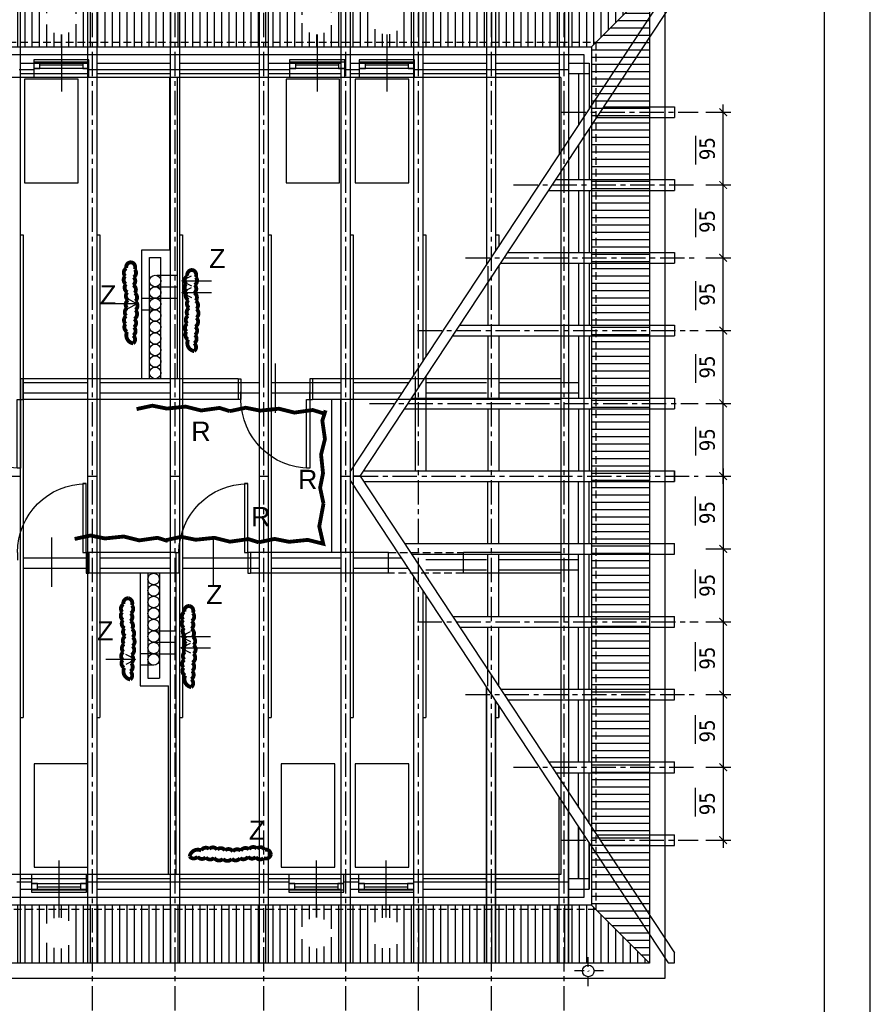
# Model space of a CAD drawing. Header units: millimetres. Extents: x 215282 to 249074, y 9058 to 27069.
# Tile 26 of 51: x 234358 to 235469, y 15009 to 16294. Entities that reach past the tile are written whole.
import ezdxf

# ---------------------------------------------------------------- set-up
doc = ezdxf.new("R2010")
doc.units = ezdxf.units.MM
for name, pattern in [('CENTER', [50.8, 31.75, -6.35, 6.35, -6.35]), ('DASHDOT', [25.4, 12.7, -6.35, 0, -6.35]), ('DASHED', [0.75, 0.5, -0.25])]:
    doc.linetypes.add(name, pattern=pattern)
for name, color, linetype in [('01-HM_podstawowa', 8, 'Continuous'), ('02-HM_osie', 8, 'CENTER'), ('A_inwentaryzacja', 8, 'Continuous'), ('USZKODZENIA', 4, 'Continuous')]:
    doc.layers.add(name, color=color, linetype=linetype)
doc.styles.add('ARIAL', font='arial.ttf')
doc.styles.add('HM_standard', font='tahoma.ttf')
doc.dimstyles.new('S100', dxfattribs={"dimscale": 10, "dimtxt": 2, "dimasz": 1, "dimexe": 1, "dimexo": 1, "dimgap": 1, "dimtad": 0, "dimdec": 1, "dimrnd": 0.5, "dimdsep": 46, "dimtxsty": 'HM_standard', "dimblk1": 'ARCHTICK', "dimblk2": 'ARCHTICK', "dimsah": 1, "dimcen": -3, "dimdle": 1, "dimclrt": 256, "dimadec": 0, "dimazin": 0, "dimtfac": 0.8, "dimtdec": 1, "dimtix": 1, "dimtmove": 2, "dimatfit": 3, "dimldrblk": 'ARCHTICK', "dimfxl": 1, "dimtvp": 1, "dimtolj": 1, "dimarcsym": 0})
pattern_1 = [(90, (14908.996, -9348.186), (-9.525, 0), [])]

# ---------------------------------------------------------------- blocks, each defined once
blk = doc.blocks.new('*U300')
for p, q in [((0, 0), (0, -100)), ((900, 0), (900, -100))]:
    blk.add_line(p, q)
blk.add_lwpolyline([(0, 0), (0, 900), (43.75, 900), (43.75, 0)], close=True)
blk.add_arc((0, 0), 900, 0, 90)
blk = doc.blocks.new('*U301')
for p, q in [((0, 0), (0, 100)), ((900, 0), (900, 100))]:
    blk.add_line(p, q)
blk.add_lwpolyline([(0, 0), (0, -900), (43.75, -900), (43.75, 0)], close=True)
blk.add_arc((0, 0), 900, 270, 0)
blk = doc.blocks.new('strzałka')
for q in [(-15.7, -8.9), (-41.8, -15.4), (-15.7, -21.9)]:
    blk.add_line((-3, -15.4), q)
blk = doc.blocks.new('_ARCHTICK')
at = {"color": 0, "linetype": 'ByBlock', "const_width": 0.15}
blk.add_lwpolyline([(-0.5, -0.5), (0.5, 0.5)], dxfattribs=at)
blk = doc.blocks.new('*D265')
at = {"layer": '01-HM_podstawowa', "color": 0, "lineweight": -2, "ltscale": 3, "transparency": 16777216}
for p, q in [((226393.1, 19819.3), (226393.1, 19934.3)), ((226370.6, 19924.3), (226403.1, 19924.3)), ((226370.6, 19829.3), (226403.1, 19829.3))]:
    blk.add_line(p, q, dxfattribs=at)
at = {"layer": 'Defpoints', "color": 0, "transparency": 16777216}
for p in [(226360.6, 19924.3), (226393.1, 19924.3), (226360.6, 19829.3)]:
    blk.add_point(p, dxfattribs=at)
at = {"layer": '01-HM_podstawowa', "color": 0, "lineweight": -2, "ltscale": 3, "transparency": 16777216, "xscale": 10, "yscale": 10, "zscale": 10}
for p, rotation in [((226393.1, 19924.3), 90), ((226393.1, 19829.3), 270)]:
    blk.add_blockref('_ARCHTICK', p, dxfattribs=dict(at, rotation=rotation))
at = {"layer": '01-HM_podstawowa', "ltscale": 3, "transparency": 16777216, "insert": (226372.3, 19876.8), "char_height": 20, "attachment_point": 5, "rotation": 90, "style": 'HM_standard'}
blk.add_mtext('\\A1;95', dxfattribs=at)
blk = doc.blocks.new('*D266')
at = {"layer": '01-HM_podstawowa', "color": 0, "lineweight": -2, "ltscale": 3, "transparency": 16777216}
for p, q in [((226393.1, 19459.3), (226393.1, 19344.3)), ((226370.6, 19449.3), (226403.1, 19449.3)), ((226370.6, 19354.3), (226403.1, 19354.3))]:
    blk.add_line(p, q, dxfattribs=at)
at = {"layer": 'Defpoints', "color": 0, "transparency": 16777216}
for p in [(226360.6, 19449.3), (226360.6, 19354.3), (226393.1, 19354.3)]:
    blk.add_point(p, dxfattribs=at)
at = {"layer": '01-HM_podstawowa', "color": 0, "lineweight": -2, "ltscale": 3, "transparency": 16777216, "xscale": 10, "yscale": 10, "zscale": 10}
for p, rotation in [((226393.1, 19449.3), 90), ((226393.1, 19354.3), 270)]:
    blk.add_blockref('_ARCHTICK', p, dxfattribs=dict(at, rotation=rotation))
at = {"layer": '01-HM_podstawowa', "ltscale": 3, "transparency": 16777216, "insert": (226372.3, 19401.8), "char_height": 20, "attachment_point": 5, "rotation": 90, "style": 'HM_standard'}
blk.add_mtext('\\A1;95', dxfattribs=at)
blk = doc.blocks.new('*D267')
at = {"layer": '01-HM_podstawowa', "color": 0, "lineweight": -2, "ltscale": 3, "transparency": 16777216}
for p, q in [((226370.6, 19354.3), (226403.1, 19354.3)), ((226393.1, 19364.3), (226393.1, 19249.3)), ((226370.6, 19259.3), (226403.1, 19259.3))]:
    blk.add_line(p, q, dxfattribs=at)
at = {"layer": 'Defpoints', "color": 0, "transparency": 16777216}
for p in [(226360.6, 19354.3), (226360.6, 19259.3), (226393.1, 19259.3)]:
    blk.add_point(p, dxfattribs=at)
at = {"layer": '01-HM_podstawowa', "color": 0, "lineweight": -2, "ltscale": 3, "transparency": 16777216, "xscale": 10, "yscale": 10, "zscale": 10}
for p, rotation in [((226393.1, 19354.3), 90), ((226393.1, 19259.3), 270)]:
    blk.add_blockref('_ARCHTICK', p, dxfattribs=dict(at, rotation=rotation))
at = {"layer": '01-HM_podstawowa', "ltscale": 3, "transparency": 16777216, "insert": (226372.3, 19306.8), "char_height": 20, "attachment_point": 5, "rotation": 90, "style": 'HM_standard'}
blk.add_mtext('\\A1;95', dxfattribs=at)
blk = doc.blocks.new('*D268')
at = {"layer": '01-HM_podstawowa', "color": 0, "lineweight": -2, "ltscale": 3, "transparency": 16777216}
for p, q in [((226393.1, 19269.3), (226393.1, 19154.3)), ((226370.6, 19259.3), (226403.1, 19259.3)), ((226370.6, 19164.3), (226403.1, 19164.3))]:
    blk.add_line(p, q, dxfattribs=at)
at = {"layer": 'Defpoints', "color": 0, "transparency": 16777216}
for p in [(226360.6, 19259.3), (226360.6, 19164.3), (226393.1, 19164.3)]:
    blk.add_point(p, dxfattribs=at)
at = {"layer": '01-HM_podstawowa', "color": 0, "lineweight": -2, "ltscale": 3, "transparency": 16777216, "xscale": 10, "yscale": 10, "zscale": 10}
for p, rotation in [((226393.1, 19259.3), 90), ((226393.1, 19164.3), 270)]:
    blk.add_blockref('_ARCHTICK', p, dxfattribs=dict(at, rotation=rotation))
at = {"layer": '01-HM_podstawowa', "ltscale": 3, "transparency": 16777216, "insert": (226372.3, 19211.8), "char_height": 20, "attachment_point": 5, "rotation": 90, "style": 'HM_standard'}
blk.add_mtext('\\A1;95', dxfattribs=at)
blk = doc.blocks.new('*D269')
at = {"layer": '01-HM_podstawowa', "color": 0, "lineweight": -2, "ltscale": 3, "transparency": 16777216}
for p, q in [((226393.1, 19174.3), (226393.1, 19059.3)), ((226370.6, 19164.3), (226403.1, 19164.3)), ((226370.6, 19069.3), (226403.1, 19069.3))]:
    blk.add_line(p, q, dxfattribs=at)
at = {"layer": 'Defpoints', "color": 0, "transparency": 16777216}
for p in [(226360.6, 19164.3), (226360.6, 19069.3), (226393.1, 19069.3)]:
    blk.add_point(p, dxfattribs=at)
at = {"layer": '01-HM_podstawowa', "color": 0, "lineweight": -2, "ltscale": 3, "transparency": 16777216, "xscale": 10, "yscale": 10, "zscale": 10}
for p, rotation in [((226393.1, 19164.3), 90), ((226393.1, 19069.3), 270)]:
    blk.add_blockref('_ARCHTICK', p, dxfattribs=dict(at, rotation=rotation))
at = {"layer": '01-HM_podstawowa', "ltscale": 3, "transparency": 16777216, "insert": (226372.3, 19116.8), "char_height": 20, "attachment_point": 5, "rotation": 90, "style": 'HM_standard'}
blk.add_mtext('\\A1;95', dxfattribs=at)
blk = doc.blocks.new('*D270')
at = {"layer": '01-HM_podstawowa', "color": 0, "lineweight": -2, "ltscale": 3, "transparency": 16777216}
for p, q in [((226393.1, 19534.3), (226393.1, 19649.3)), ((226370.6, 19639.3), (226403.1, 19639.3)), ((226370.6, 19544.3), (226403.1, 19544.3))]:
    blk.add_line(p, q, dxfattribs=at)
at = {"layer": 'Defpoints', "color": 0, "transparency": 16777216}
for p in [(226360.6, 19639.3), (226393.1, 19639.3), (226360.6, 19544.3)]:
    blk.add_point(p, dxfattribs=at)
at = {"layer": '01-HM_podstawowa', "color": 0, "lineweight": -2, "ltscale": 3, "transparency": 16777216, "xscale": 10, "yscale": 10, "zscale": 10}
for p, rotation in [((226393.1, 19639.3), 90), ((226393.1, 19544.3), 270)]:
    blk.add_blockref('_ARCHTICK', p, dxfattribs=dict(at, rotation=rotation))
at = {"layer": '01-HM_podstawowa', "ltscale": 3, "transparency": 16777216, "insert": (226372.3, 19591.8), "char_height": 20, "attachment_point": 5, "rotation": 90, "style": 'HM_standard'}
blk.add_mtext('\\A1;95', dxfattribs=at)
blk = doc.blocks.new('*D271')
at = {"layer": '01-HM_podstawowa', "color": 0, "lineweight": -2, "ltscale": 3, "transparency": 16777216}
for p, q in [((226393.1, 19629.3), (226393.1, 19744.3)), ((226370.6, 19734.3), (226403.1, 19734.3)), ((226370.6, 19639.3), (226403.1, 19639.3))]:
    blk.add_line(p, q, dxfattribs=at)
at = {"layer": 'Defpoints', "color": 0, "transparency": 16777216}
for p in [(226360.6, 19734.3), (226393.1, 19734.3), (226360.6, 19639.3)]:
    blk.add_point(p, dxfattribs=at)
at = {"layer": '01-HM_podstawowa', "color": 0, "lineweight": -2, "ltscale": 3, "transparency": 16777216, "xscale": 10, "yscale": 10, "zscale": 10}
for p, rotation in [((226393.1, 19734.3), 90), ((226393.1, 19639.3), 270)]:
    blk.add_blockref('_ARCHTICK', p, dxfattribs=dict(at, rotation=rotation))
at = {"layer": '01-HM_podstawowa', "ltscale": 3, "transparency": 16777216, "insert": (226372.3, 19686.8), "char_height": 20, "attachment_point": 5, "rotation": 90, "style": 'HM_standard'}
blk.add_mtext('\\A1;95', dxfattribs=at)
blk = doc.blocks.new('*D272')
at = {"layer": '01-HM_podstawowa', "color": 0, "lineweight": -2, "ltscale": 3, "transparency": 16777216}
for p, q in [((226370.6, 19829.3), (226403.1, 19829.3)), ((226393.1, 19724.3), (226393.1, 19839.3)), ((226370.6, 19734.3), (226403.1, 19734.3))]:
    blk.add_line(p, q, dxfattribs=at)
at = {"layer": 'Defpoints', "color": 0, "transparency": 16777216}
for p in [(226360.6, 19829.3), (226393.1, 19829.3), (226360.6, 19734.3)]:
    blk.add_point(p, dxfattribs=at)
at = {"layer": '01-HM_podstawowa', "color": 0, "lineweight": -2, "ltscale": 3, "transparency": 16777216, "xscale": 10, "yscale": 10, "zscale": 10}
for p, rotation in [((226393.1, 19829.3), 90), ((226393.1, 19734.3), 270)]:
    blk.add_blockref('_ARCHTICK', p, dxfattribs=dict(at, rotation=rotation))
at = {"layer": '01-HM_podstawowa', "ltscale": 3, "transparency": 16777216, "insert": (226372.3, 19781.8), "char_height": 20, "attachment_point": 5, "rotation": 90, "style": 'HM_standard'}
blk.add_mtext('\\A1;95', dxfattribs=at)
blk = doc.blocks.new('*D275')
at = {"layer": '01-HM_podstawowa', "color": 0, "lineweight": -2, "ltscale": 3, "transparency": 16777216}
for p, q in [((226393.1, 19439.3), (226393.1, 19554.3)), ((226370.6, 19544.3), (226403.1, 19544.3)), ((226370.6, 19449.3), (226403.1, 19449.3))]:
    blk.add_line(p, q, dxfattribs=at)
at = {"layer": 'Defpoints', "color": 0, "transparency": 16777216}
for p in [(226360.6, 19544.3), (226393.1, 19544.3), (226360.6, 19449.3)]:
    blk.add_point(p, dxfattribs=at)
at = {"layer": '01-HM_podstawowa', "color": 0, "lineweight": -2, "ltscale": 3, "transparency": 16777216, "xscale": 10, "yscale": 10, "zscale": 10}
for p, rotation in [((226393.1, 19544.3), 90), ((226393.1, 19449.3), 270)]:
    blk.add_blockref('_ARCHTICK', p, dxfattribs=dict(at, rotation=rotation))
at = {"layer": '01-HM_podstawowa', "ltscale": 3, "transparency": 16777216, "insert": (226372.3, 19496.8), "char_height": 20, "attachment_point": 5, "rotation": 90, "style": 'HM_standard'}
blk.add_mtext('\\A1;95', dxfattribs=at)
blk = doc.blocks.new('*D276')
at = {"layer": '01-HM_podstawowa', "color": 0, "lineweight": -2, "ltscale": 3, "transparency": 16777216}
for p, q in [((226393.1, 19079.3), (226393.1, 18964.3)), ((226370.6, 19069.3), (226403.1, 19069.3)), ((226370.6, 18974.3), (226403.1, 18974.3))]:
    blk.add_line(p, q, dxfattribs=at)
at = {"layer": 'Defpoints', "color": 0, "transparency": 16777216}
for p in [(226360.6, 19069.3), (226360.6, 18974.3), (226393.1, 18974.3)]:
    blk.add_point(p, dxfattribs=at)
at = {"layer": '01-HM_podstawowa', "color": 0, "lineweight": -2, "ltscale": 3, "transparency": 16777216, "xscale": 10, "yscale": 10, "zscale": 10}
for p, rotation in [((226393.1, 19069.3), 90), ((226393.1, 18974.3), 270)]:
    blk.add_blockref('_ARCHTICK', p, dxfattribs=dict(at, rotation=rotation))
at = {"layer": '01-HM_podstawowa', "ltscale": 3, "transparency": 16777216, "insert": (226372.3, 19021.8), "char_height": 20, "attachment_point": 5, "rotation": 90, "style": 'HM_standard'}
blk.add_mtext('\\A1;95', dxfattribs=at)
blk = doc.blocks.new('rokwie')
at = {"layer": '01-HM_podstawowa', "color": 3}
for p, q in [((225475.04, 20084.29), (225475.04, 18814.29)), ((225563.04, 20084.29), (225563.04, 18814.29)), ((225575.04, 20084.29), (225575.04, 18814.29)), ((225671.04, 20084.29), (225671.04, 18814.29)), ((225671.04, 20084.29), (225671.04, 18814.29)), ((225683.04, 20084.29), (225683.04, 18814.29)), ((225683.04, 20084.29), (225683.04, 18814.29)), ((225787.04, 20084.29), (225787.04, 18814.29)), ((225799.04, 20084.29), (225799.04, 18814.29)), ((225894.04, 20084.29), (225894.04, 18814.29)), ((225906.04, 20084.29), (225906.04, 18814.29)), ((225906.04, 19454.93), (226321.06, 20084.29)), ((225988.95, 20084.29), (225988.95, 19580.65)), ((226000.95, 20084.29), (226000.95, 19598.85)), ((226083.95, 20084.29), (226083.95, 19724.71)), ((226095.95, 20084.29), (226095.95, 19742.91)), ((226178.95, 20084.29), (226178.95, 19868.77)), ((226190.95, 20084.29), (226190.95, 19886.97)), ((225919.09, 19449.29), (226329.45, 20071.57)), ((225475.04, 19988.11), (225563.04, 19988.11)), ((225575.04, 19988.11), (225671.04, 19988.11)), ((225683.04, 19988.11), (225787.04, 19988.11)), ((225799.04, 19988.11), (225894.04, 19988.11)), ((225906.04, 19988.11), (225988.95, 19988.11)), ((226000.95, 19988.11), (226083.95, 19988.11)), ((226095.95, 19988.11), (226178.95, 19988.11)), ((226190.95, 19988.11), (226218.19, 19988.11)), ((226218.19, 19988.11), (226218.19, 19928.28)), ((225475.04, 19974.61), (225563.04, 19974.61)), ((225575.04, 19974.61), (225671.04, 19974.61)), ((225683.04, 19974.61), (225787.04, 19974.61)), ((225799.04, 19974.61), (225894.04, 19974.61)), ((225906.04, 19974.61), (225988.95, 19974.61)), ((226000.95, 19974.61), (226083.95, 19974.61)), ((226095.95, 19974.61), (226178.95, 19974.61)), ((226190.95, 19974.61), (226218.19, 19974.61)), ((226204.19, 19974.61), (226204.19, 19907.05)), ((226236.94, 19931.29), (226329.45, 19931.29)), ((226329.45, 19931.29), (226329.45, 19917.29)), ((226227.71, 19917.29), (226329.45, 19917.29)), ((226218.19, 19902.85), (226218.19, 19836.29)), ((226204.19, 19881.62), (226204.19, 19836.29)), ((226174.29, 19836.29), (226329.45, 19836.29)), ((226329.45, 19836.29), (226329.45, 19822.29)), ((226165.06, 19822.29), (226329.45, 19822.29)), ((226204.19, 19822.29), (226204.19, 19741.29)), ((226218.19, 19822.29), (226218.19, 19741.29)), ((225475.04, 19764.29), (225479.04, 19764.29)), ((225479.04, 19764.29), (225479.04, 19134.29)), ((225575.04, 19764.29), (225579.04, 19764.29)), ((225579.04, 19764.29), (225579.04, 19134.29)), ((225683.04, 19764.29), (225687.04, 19764.29)), ((225683.04, 19764.29), (225687.04, 19764.29)), ((225687.04, 19764.29), (225687.04, 19134.29)), ((225687.04, 19764.29), (225687.04, 19134.29)), ((225799.04, 19764.29), (225803.04, 19764.29)), ((225803.04, 19764.29), (225803.04, 19134.29)), ((225906.04, 19764.29), (225910.04, 19764.29)), ((225910.04, 19764.29), (225910.04, 19134.29)), ((226000.95, 19764.29), (226004.95, 19764.29)), ((226004.95, 19764.29), (226004.95, 19604.91)), ((226095.95, 19764.29), (226099.95, 19764.29)), ((226099.95, 19764.29), (226099.95, 19748.98)), ((226111.65, 19741.29), (226329.45, 19741.29)), ((226329.45, 19741.29), (226329.45, 19727.29)), ((226102.41, 19727.29), (226329.45, 19727.29)), ((226204.19, 19727.29), (226204.19, 19646.29)), ((226218.19, 19727.29), (226218.19, 19646.29)), ((226085.95, 19723.54), (226085.95, 19646.29)), ((226099.95, 19723.54), (226099.95, 19646.29)), ((226049, 19646.29), (226329.45, 19646.29)), ((226329.45, 19646.29), (226329.45, 19632.29)), ((226039.77, 19632.29), (226329.45, 19632.29)), ((226085.95, 19632.29), (226085.95, 19551.29)), ((226099.95, 19632.29), (226099.95, 19551.29)), ((226204.19, 19632.29), (226204.19, 19551.29)), ((226218.19, 19632.29), (226218.19, 19551.29)), ((225479.04, 19571.55), (225563.04, 19571.55)), ((225579.04, 19571.55), (225671.04, 19571.55)), ((225687.04, 19571.55), (225787.04, 19571.55)), ((225803.04, 19571.55), (225894.04, 19571.55)), ((225910.04, 19571.55), (225982.95, 19571.55)), ((225990.95, 19579.48), (225990.95, 19456.29)), ((226004.95, 19579.48), (226004.95, 19456.29)), ((226004.95, 19571.55), (226083.95, 19571.55)), ((226099.95, 19571.55), (226204.19, 19571.55)), ((225479.04, 19558.03), (225563.04, 19558.03)), ((225579.04, 19558.03), (225671.04, 19558.03)), ((225687.04, 19558.03), (225787.04, 19558.03)), ((225803.04, 19558.03), (225894.04, 19558.03)), ((225910.04, 19558.03), (225974.03, 19558.03)), ((225986.35, 19551.29), (226329.45, 19551.29)), ((226004.95, 19558.03), (226083.95, 19558.03)), ((226099.95, 19558.03), (226204.19, 19558.03)), ((226329.45, 19551.29), (226329.45, 19537.29)), ((225977.12, 19537.29), (226329.45, 19537.29)), ((226085.95, 19537.29), (226085.95, 19456.29)), ((226099.95, 19537.29), (226099.95, 19456.29)), ((226204.19, 19537.29), (226204.19, 19456.29)), ((226218.19, 19537.29), (226218.19, 19456.29)), ((225923.7, 19456.29), (226329.45, 19456.29)), ((226329.45, 19442.29), (226329.45, 19456.29)), ((226329.45, 19456.29), (226329.45, 19442.29)), ((225463.04, 19449.29), (225475.04, 19449.29)), ((225563.04, 19449.29), (225575.04, 19449.29)), ((225671.04, 19449.29), (225683.04, 19449.29)), ((225671.04, 19449.29), (225683.04, 19449.29)), ((225787.04, 19449.29), (225799.04, 19449.29)), ((225894.04, 19449.29), (225906.04, 19449.29)), ((225906.04, 19443.65), (226321.06, 18814.29)), ((225919.09, 19449.29), (225910.04, 19449.29)), ((225919.09, 19449.29), (226329.45, 18827)), ((225923.7, 19442.29), (226329.45, 19442.29)), ((226085.95, 19361.29), (226085.95, 19442.29)), ((226099.95, 19361.29), (226099.95, 19442.29)), ((226204.19, 19361.29), (226204.19, 19442.29)), ((226218.19, 19361.29), (226218.19, 19442.29)), ((225977.12, 19361.29), (226329.45, 19361.29)), ((226329.45, 19347.29), (226329.45, 19361.29)), ((225479.04, 19342.79), (225563.04, 19342.79)), ((225579.04, 19342.79), (225671.04, 19342.79)), ((225687.04, 19342.79), (225787.04, 19342.79)), ((225803.04, 19342.79), (225894.04, 19342.79)), ((225910.04, 19342.79), (225972.55, 19342.79)), ((225986.35, 19347.29), (226329.45, 19347.29)), ((226004.95, 19340.54), (226083.95, 19340.54)), ((226085.95, 19266.29), (226085.95, 19347.29)), ((226099.95, 19266.29), (226099.95, 19347.29)), ((226099.95, 19340.54), (226204.19, 19340.54)), ((226204.19, 19266.29), (226204.19, 19347.29)), ((226218.19, 19266.29), (226218.19, 19347.29)), ((225479.04, 19329.29), (225563.04, 19329.29)), ((225579.04, 19329.29), (225671.04, 19329.29)), ((225687.04, 19329.29), (225787.04, 19329.29)), ((225803.04, 19329.29), (225894.04, 19329.29)), ((225910.04, 19329.29), (225981.45, 19329.29)), ((225988.95, 19317.92), (225988.95, 18814.29)), ((226004.95, 19327.02), (226083.95, 19327.02)), ((226099.95, 19327.02), (226204.19, 19327.02)), ((226000.95, 19299.73), (226000.95, 18814.29)), ((226004.95, 19293.66), (226004.95, 19134.29)), ((226039.77, 19266.29), (226329.45, 19266.29)), ((226329.45, 19252.29), (226329.45, 19266.29)), ((226049, 19252.29), (226329.45, 19252.29)), ((226085.95, 19175.03), (226085.95, 19252.29)), ((226099.95, 19175.03), (226099.95, 19252.29)), ((226204.19, 19171.29), (226204.19, 19252.29)), ((226218.19, 19171.29), (226218.19, 19252.29)), ((226083.95, 19173.86), (226083.95, 18814.29)), ((226083.95, 18814.29), (226083.95, 19173.86)), ((226102.41, 19171.29), (226329.45, 19171.29)), ((226329.45, 19157.29), (226329.45, 19171.29)), ((226095.95, 19155.66), (226095.95, 18814.29)), ((226095.95, 18814.29), (226095.95, 19155.66)), ((226099.95, 19149.6), (226099.95, 19134.29)), ((226099.95, 19134.29), (226099.95, 19149.6)), ((226111.65, 19157.29), (226329.45, 19157.29)), ((226204.19, 19076.29), (226204.19, 19157.29)), ((226218.19, 19076.29), (226218.19, 19157.29)), ((225475.04, 19134.29), (225479.04, 19134.29)), ((225575.04, 19134.29), (225579.04, 19134.29)), ((225683.04, 19134.29), (225687.04, 19134.29)), ((225683.04, 19134.29), (225687.04, 19134.29)), ((225799.04, 19134.29), (225803.04, 19134.29)), ((225906.04, 19134.29), (225910.04, 19134.29)), ((226000.95, 19134.29), (226004.95, 19134.29)), ((226000.95, 19134.29), (226004.95, 19134.29)), ((226095.95, 19134.29), (226099.95, 19134.29)), ((226095.95, 19134.29), (226099.95, 19134.29)), ((226165.06, 19076.29), (226329.45, 19076.29)), ((226329.45, 19062.29), (226329.45, 19076.29)), ((226174.29, 19062.29), (226329.45, 19062.29)), ((226204.19, 19016.96), (226204.19, 19062.29)), ((226218.19, 18995.73), (226218.19, 19062.29)), ((226178.95, 18814.29), (226178.95, 19029.8)), ((226190.95, 19011.6), (226190.95, 18814.29)), ((226190.95, 18814.29), (226190.95, 19011.6)), ((226204.19, 18991.53), (226204.19, 18923.97)), ((226204.19, 18923.97), (226204.19, 18991.53)), ((226227.71, 18981.29), (226329.45, 18981.29)), ((226329.45, 18967.29), (226329.45, 18981.29)), ((226218.19, 18970.3), (226218.19, 18910.47)), ((226218.19, 18910.47), (226218.19, 18970.3)), ((226236.94, 18967.29), (226329.45, 18967.29)), ((225475.04, 18923.97), (225563.04, 18923.97)), ((225575.04, 18923.97), (225671.04, 18923.97)), ((225683.04, 18923.97), (225787.04, 18923.97)), ((225799.04, 18923.97), (225894.04, 18923.97)), ((225906.04, 18923.97), (225988.95, 18923.97)), ((226000.95, 18923.97), (226083.95, 18923.97)), ((226095.95, 18923.97), (226178.95, 18923.97)), ((226190.95, 18923.97), (226218.19, 18923.97)), ((225475.04, 18910.47), (225563.04, 18910.47)), ((225575.04, 18910.47), (225671.04, 18910.47)), ((225683.04, 18910.47), (225787.04, 18910.47)), ((225799.04, 18910.47), (225894.04, 18910.47)), ((225906.04, 18910.47), (225988.95, 18910.47)), ((226000.95, 18910.47), (226083.95, 18910.47)), ((226095.95, 18910.47), (226178.95, 18910.47)), ((226190.95, 18910.47), (226218.19, 18910.47)), ((226329.45, 18814.29), (226329.45, 18827)), ((225463.04, 18814.29), (225475.04, 18814.29)), ((225563.04, 18814.29), (225575.04, 18814.29)), ((225671.04, 18814.29), (225683.04, 18814.29)), ((225671.04, 18814.29), (225683.04, 18814.29)), ((225787.04, 18814.29), (225799.04, 18814.29)), ((225894.04, 18814.29), (225906.04, 18814.29)), ((225988.95, 18814.29), (226000.95, 18814.29)), ((225988.95, 18814.29), (226000.95, 18814.29)), ((226083.95, 18814.29), (226095.95, 18814.29)), ((226083.95, 18814.29), (226095.95, 18814.29)), ((226178.95, 18814.29), (226190.95, 18814.29)), ((226178.95, 18814.29), (226190.95, 18814.29)), ((226321.06, 18814.29), (226329.45, 18814.29))]:
    blk.add_line(p, q, dxfattribs=at)
at = {"layer": '01-HM_podstawowa', "color": 1, "ltscale": 3}
for p, q in [((226357.18, 19893.61), (226357.18, 19856.05)), ((226357.18, 19798.61), (226357.18, 19761.05)), ((226357.18, 19703.61), (226357.18, 19666.05)), ((226357.18, 19608.61), (226357.18, 19571.05)), ((226357.18, 19513.61), (226357.18, 19476.05)), ((226357.18, 19384.96), (226357.18, 19422.53)), ((226357.18, 19289.96), (226357.18, 19327.53)), ((226357.18, 19194.96), (226357.18, 19232.53)), ((226357.18, 19099.96), (226357.18, 19137.53)), ((226357.18, 19004.96), (226357.18, 19042.53))]:
    blk.add_line(p, q, dxfattribs=at)
at = {"layer": '02-HM_osie'}
for p, q in [((225569.04, 20206.24), (225569.04, 18680.48)), ((225677.04, 20206.24), (225677.04, 18680.48)), ((225793.04, 20206.24), (225793.04, 18680.48)), ((225900.04, 20206.24), (225900.04, 18680.48)), ((225994.95, 20206.24), (225994.95, 18680.48)), ((226089.95, 20206.24), (226089.95, 18680.48)), ((226184.95, 20206.24), (226184.95, 18680.48)), ((226182.06, 19924.29), (226360.63, 19924.29)), ((226119.41, 19829.29), (226360.63, 19829.29)), ((226056.76, 19734.29), (226360.63, 19734.29)), ((225994.12, 19639.29), (226360.63, 19639.29)), ((225931.47, 19544.29), (226360.63, 19544.29)), ((225910.7, 19449.29), (226360.63, 19449.29)), ((225994.12, 19259.29), (226360.63, 19259.29)), ((226056.76, 19164.29), (226360.63, 19164.29)), ((226119.41, 19069.29), (226360.63, 19069.29)), ((226182.06, 18974.29), (226360.63, 18974.29))]:
    blk.add_line(p, q, dxfattribs=at)
at = {"layer": '01-HM_podstawowa', "color": 1, "ltscale": 3}
for base, p1, p2, angle, picture, middle in [((226393.08, 19924.29), (226360.63, 19829.29), (226360.63, 19924.29), 90, '*D265', (226372.26, 19876.79)), ((226393.08, 19829.29), (226360.63, 19734.29), (226360.63, 19829.29), 90, '*D272', (226372.26, 19781.79)), ((226393.08, 19734.29), (226360.63, 19639.29), (226360.63, 19734.29), 90, '*D271', (226372.26, 19686.79)), ((226393.08, 19639.29), (226360.63, 19544.29), (226360.63, 19639.29), 90, '*D270', (226372.26, 19591.79)), ((226393.08, 19544.29), (226360.63, 19449.29), (226360.63, 19544.29), 90, '*D275', (226372.26, 19496.79)), ((226393.08, 19354.29), (226360.63, 19449.29), (226360.63, 19354.29), 270, '*D266', (226372.26, 19401.79)), ((226393.08, 19259.29), (226360.63, 19354.29), (226360.63, 19259.29), 270, '*D267', (226372.26, 19306.79)), ((226393.08, 19164.29), (226360.63, 19259.29), (226360.63, 19164.29), 270, '*D268', (226372.26, 19211.79)), ((226393.08, 19069.29), (226360.63, 19164.29), (226360.63, 19069.29), 270, '*D269', (226372.26, 19116.79)), ((226393.08, 18974.29), (226360.63, 19069.29), (226360.63, 18974.29), 270, '*D276', (226372.26, 19021.79))]:
    dim = blk.add_linear_dim(base=base, p1=p1, p2=p2, angle=angle, dimstyle='S100', dxfattribs=at)
    dim.commit()
    dim.dimension.update_dxf_attribs({"geometry": picture, "text_midpoint": middle})

msp = doc.modelspace()

# ---------------------------------------------------------------- hatches: boundary and pattern name
at = {"layer": 'A_inwentaryzacja', "ltscale": 3}
h = msp.add_hatch(dxfattribs=at)
h.set_pattern_fill('ANSI31', color=256, scale=3, angle=45)
h.set_pattern_definition(pattern_1)
h.paths.add_polyline_path([(235180.51, 16334.68), (234178.51, 16334.68), (234178.51, 16264.68), (234321.51, 16264.68), (234321.51, 16274.93, -0.4142136), (234301.23, 16295.22, -1), (234341.8, 16295.22, -0.4142136), (234321.51, 16274.93), (234321.51, 16264.68), (234412.51, 16264.68), (234412.51, 16274.93, -0.4142136), (234392.23, 16295.22, -1), (234432.8, 16295.22, -0.4142136), (234412.51, 16274.93), (234412.51, 16264.68), (234746.51, 16264.68), (234746.51, 16274.93, -0.4142136), (234726.23, 16295.22, -1), (234766.8, 16295.22, -0.4142136), (234746.51, 16274.93), (234746.51, 16264.68), (234837.51, 16264.68), (234837.51, 16274.93, -0.4142136), (234817.23, 16295.22, -1), (234857.8, 16295.22, -0.4142136), (234837.51, 16274.93), (234837.51, 16264.68), (235110.51, 16264.68)])
h.paths.add_polyline_path([(235110.51, 16264.68), (234837.51, 16264.68), (234837.51, 16258.68), (235104.51, 16258.68)])
h.paths.add_polyline_path([(234837.51, 16264.68), (234746.51, 16264.68), (234746.51, 16258.68), (234837.51, 16258.68)])
h.paths.add_polyline_path([(234746.51, 16264.68), (234412.51, 16264.68), (234412.51, 16258.68), (234746.51, 16258.68)])
h.paths.add_polyline_path([(234321.51, 16264.68), (234178.51, 16264.68), (234178.51, 16258.68), (234321.51, 16258.68)])
h.paths.add_polyline_path([(234412.51, 16264.68), (234321.51, 16264.68), (234321.51, 16258.68), (234412.51, 16258.68)])
h = msp.add_hatch(dxfattribs=at)
h.set_pattern_fill('ANSI31', color=256, scale=3, angle=135)
h.set_pattern_definition([(180, (14908.996, -9348.186), (-9e-16, -9.525), [])])
h.paths.add_polyline_path([(235180.51, 16334.68), (235110.51, 16264.68), (235110.51, 15132.68), (235180.51, 15062.68)])
h.paths.add_polyline_path([(235110.51, 16264.68), (235104.51, 16258.68), (235104.51, 15138.68), (235110.51, 15132.68)])
h = msp.add_hatch(dxfattribs=at)
h.set_pattern_fill('ANSI31', color=256, scale=3, angle=45)
h.set_pattern_definition(pattern_1)
h.paths.add_polyline_path([(234318.51, 15122.44), (234318.51, 15132.68), (234096.51, 15132.68), (234166.51, 15062.68), (235180.51, 15062.68), (235110.51, 15132.68), (234836.51, 15132.68), (234836.51, 15122.44, -0.4142136), (234856.8, 15102.15, -1), (234816.23, 15102.15, -0.4142136), (234836.51, 15122.44), (234836.51, 15132.68), (234745.51, 15132.68), (234745.51, 15122.44, -0.4142136), (234765.8, 15102.15, -1), (234725.23, 15102.15, -0.4142136), (234745.51, 15122.44), (234745.51, 15132.68), (234409.51, 15132.68), (234409.51, 15122.44, -0.4142136), (234429.8, 15102.15, -1), (234389.23, 15102.15, -0.4142136), (234409.51, 15122.44), (234409.51, 15132.68), (234318.51, 15132.68), (234318.51, 15122.44, -0.4142136), (234338.8, 15102.15, -1), (234298.23, 15102.15, -0.4142136)])
h.paths.add_polyline_path([(234318.51, 15138.68), (234090.51, 15138.68), (234096.51, 15132.68), (234318.51, 15132.68)])
h.paths.add_polyline_path([(234409.51, 15138.68), (234318.51, 15138.68), (234318.51, 15132.68), (234409.51, 15132.68)])
h.paths.add_polyline_path([(235104.51, 15138.68), (234836.51, 15138.68), (234836.51, 15132.68), (235110.51, 15132.68)])
h.paths.add_polyline_path([(234836.51, 15138.68), (234745.51, 15138.68), (234745.51, 15132.68), (234836.51, 15132.68)])
h.paths.add_polyline_path([(234745.51, 15138.68), (234409.51, 15138.68), (234409.51, 15132.68), (234745.51, 15132.68)])

# ---------------------------------------------------------------- linework, layer by layer
at = {"layer": '01-HM_podstawowa', "ltscale": 3}
for points in [[(229468.79, 13995.63), (235468.79, 13995.63), (235468.79, 16965.63), (229468.79, 16965.63)], [(229718.79, 14055.63), (235408.79, 14055.63), (235408.79, 16905.63), (229718.79, 16905.63)]]:
    msp.add_lwpolyline(points, close=True, dxfattribs=at)
at = {"layer": 'A_inwentaryzacja', "ltscale": 3}
for p, q in [((235200.51, 16354.68), (235200.51, 15042.68)), ((235104.51, 16258.68), (235180.51, 16334.68)), ((235180.51, 16334.68), (235180.51, 15062.68)), ((234412.51, 16274.93), (234412.51, 16200.63)), ((234746.51, 16274.93), (234746.51, 16200.63)), ((234837.51, 16274.93), (234837.51, 16200.63)), ((234178.51, 16258.68), (235104.51, 16258.68)), ((235104.51, 16258.68), (235104.51, 15138.68)), ((234178.51, 16248.68), (235094.51, 16248.68)), ((235094.51, 16248.68), (235094.51, 15148.68)), ((234448.51, 16241.68), (234376.51, 16241.68)), ((234376.51, 16241.68), (234376.51, 16218.68)), ((234448.51, 16238.68), (234376.51, 16238.68)), ((234448.51, 16230.68), (234376.51, 16230.68)), ((234440.51, 16234.68), (234384.51, 16234.68)), ((234448.51, 16218.68), (234448.51, 16241.68)), ((234782.51, 16241.68), (234710.51, 16241.68)), ((234710.51, 16241.68), (234710.51, 16218.68)), ((234782.51, 16238.68), (234710.51, 16238.68)), ((234782.51, 16230.68), (234710.51, 16230.68)), ((234774.51, 16234.68), (234718.51, 16234.68)), ((234782.51, 16218.68), (234782.51, 16241.68)), ((234873.51, 16241.68), (234801.51, 16241.68)), ((234801.51, 16241.68), (234801.51, 16218.68)), ((234873.51, 16238.68), (234801.51, 16238.68)), ((234873.51, 16230.68), (234801.51, 16230.68)), ((234865.51, 16234.68), (234809.51, 16234.68)), ((234873.51, 16218.68), (234873.51, 16241.68)), ((235064.51, 16218.68), (234178.51, 16218.68)), ((234376.51, 16228.68), (234357.51, 16228.68)), ((234710.51, 16228.68), (234448.51, 16228.68)), ((234553.51, 16218.68), (234553.51, 15993.68)), ((234563.51, 16218.68), (234563.51, 15825.68)), ((234801.51, 16228.68), (234782.51, 16228.68)), ((235074.51, 16228.68), (234873.51, 16228.68)), ((235064.51, 16218.68), (235064.51, 15178.68)), ((235074.51, 16228.68), (235074.51, 15168.68)), ((234517.51, 15825.68), (234517.51, 15993.68)), ((234517.51, 15993.68), (234553.51, 15993.68)), ((234527.51, 15825.68), (234527.51, 15983.68)), ((234527.51, 15983.68), (234542.51, 15983.68)), ((234542.51, 15825.68), (234542.51, 15983.68)), ((234537.07, 15960.68), (234563.51, 15960.68)), ((234535.01, 15945.68), (234563.51, 15945.68)), ((234517.51, 15930.68), (234535.01, 15930.68)), ((234535.01, 15930.68), (234563.51, 15930.68)), ((234517.51, 15915.68), (234535.01, 15915.68)), ((234692.01, 15781.04), (234692.01, 15845.46)), ((234563.51, 15825.68), (234362.51, 15825.68)), ((234362.51, 15798.68), (234362.51, 15825.68)), ((234542.51, 15825.68), (234527.51, 15825.68)), ((234643.51, 15825.68), (234563.51, 15825.68)), ((234643.51, 15825.68), (234643.51, 15798.68)), ((235064.51, 15825.68), (234740.51, 15825.68)), ((234740.51, 15825.68), (234740.51, 15798.68)), ((234643.51, 15798.68), (234362.51, 15798.68)), ((235064.51, 15798.68), (234740.51, 15798.68)), ((234765.51, 15798.68), (234740.51, 15798.68)), ((234765.51, 15598.68), (234765.51, 15798.68)), ((234777.51, 15598.68), (234777.51, 15798.68)), ((234400.01, 15554.04), (234400.01, 15618.46)), ((234611.01, 15554.04), (234611.01, 15618.46)), ((234562.51, 15598.69), (234448.51, 15598.69)), ((234448.51, 15598.69), (234448.51, 15571.69)), ((234562.51, 15178.68), (234562.51, 15598.69)), ((234839.51, 15598.68), (234659.51, 15598.68)), ((234659.51, 15598.68), (234659.51, 15571.68)), ((234839.51, 15598.68), (234777.51, 15598.68)), ((234839.51, 15571.68), (234839.51, 15598.68)), ((235064.51, 15598.68), (234937.51, 15598.68)), ((234937.51, 15571.68), (234937.51, 15598.68)), ((234562.51, 15571.69), (234448.51, 15571.69)), ((234515.51, 15571.69), (234515.51, 15424.69)), ((234540.51, 15571.69), (234525.51, 15571.69)), ((234525.51, 15571.69), (234525.51, 15434.69)), ((234540.51, 15571.69), (234540.51, 15434.69)), ((234839.51, 15571.68), (234659.51, 15571.68)), ((235064.51, 15571.68), (234937.51, 15571.68)), ((234533.01, 15496.69), (234562.51, 15496.69)), ((234533.01, 15481.69), (234562.51, 15481.69)), ((234533.01, 15466.69), (234515.51, 15466.69)), ((234533.01, 15466.69), (234562.51, 15466.69)), ((234533.01, 15451.69), (234515.51, 15451.69)), ((234525.51, 15434.69), (234540.51, 15434.69)), ((234515.51, 15424.69), (234552.51, 15424.69)), ((234552.51, 15178.68), (234552.51, 15424.69)), ((234409.51, 15122.44), (234409.51, 15196.74)), ((234745.51, 15122.44), (234745.51, 15196.74)), ((234836.51, 15122.44), (234836.51, 15196.74)), ((235064.51, 15178.68), (230326.51, 15178.68)), ((234373.51, 15178.68), (234373.51, 15155.68)), ((234445.51, 15155.68), (234445.51, 15178.68)), ((234709.51, 15178.68), (234709.51, 15155.68)), ((234781.51, 15155.68), (234781.51, 15178.68)), ((234800.51, 15178.68), (234800.51, 15155.68)), ((234872.51, 15155.68), (234872.51, 15178.68)), ((234373.51, 15168.68), (234354.51, 15168.68)), ((234373.51, 15166.68), (234445.51, 15166.68)), ((234709.51, 15168.68), (234445.51, 15168.68)), ((234709.51, 15166.68), (234781.51, 15166.68)), ((234800.51, 15168.68), (234781.51, 15168.68)), ((234800.51, 15166.68), (234872.51, 15166.68)), ((235074.51, 15168.68), (234872.51, 15168.68)), ((234373.51, 15158.68), (234445.51, 15158.68)), ((234373.51, 15155.68), (234445.51, 15155.68)), ((234381.51, 15162.68), (234437.51, 15162.68)), ((234709.51, 15158.68), (234781.51, 15158.68)), ((234709.51, 15155.68), (234781.51, 15155.68)), ((234717.51, 15162.68), (234773.51, 15162.68)), ((234800.51, 15158.68), (234872.51, 15158.68)), ((234800.51, 15155.68), (234872.51, 15155.68)), ((234808.51, 15162.68), (234864.51, 15162.68)), ((235094.51, 15148.68), (234080.51, 15148.68)), ((235104.51, 15138.68), (234090.51, 15138.68)), ((235180.51, 15062.68), (235104.51, 15138.68)), ((235180.51, 15062.68), (234050.51, 15062.68)), ((235200.51, 15042.68), (234090.51, 15042.68))]:
    msp.add_line(p, q, dxfattribs=at)
at = {"layer": 'A_inwentaryzacja', "linetype": 'DASHED', "ltscale": 20}
for p, q in [((234178.51, 16264.68), (235110.51, 16264.68)), ((235110.51, 16264.68), (235110.51, 15132.68)), ((234839.51, 15598.68), (234937.51, 15598.68)), ((234937.51, 15571.68), (234839.51, 15571.68)), ((235110.51, 15132.68), (234050.51, 15132.68))]:
    msp.add_line(p, q, dxfattribs=at)
at = {"layer": 'A_inwentaryzacja', "linetype": 'DASHDOT'}
for p, q in [((235100.51, 15032.68), (235100.51, 15072.68)), ((235120.51, 15052.68), (235080.51, 15052.68))]:
    msp.add_line(p, q, dxfattribs=at)
at = {"layer": 'A_inwentaryzacja', "ltscale": 3}
for points in [[(234376.51, 16230.68), (234384.51, 16230.68), (234384.51, 16238.68), (234376.51, 16238.68)], [(234440.51, 16230.68), (234448.51, 16230.68), (234448.51, 16238.68), (234440.51, 16238.68)], [(234710.51, 16230.68), (234718.51, 16230.68), (234718.51, 16238.68), (234710.51, 16238.68)], [(234774.51, 16230.68), (234782.51, 16230.68), (234782.51, 16238.68), (234774.51, 16238.68)], [(234801.51, 16230.68), (234809.51, 16230.68), (234809.51, 16238.68), (234801.51, 16238.68)], [(234865.51, 16230.68), (234873.51, 16230.68), (234873.51, 16238.68), (234865.51, 16238.68)], [(234381.51, 15166.68), (234373.51, 15166.68), (234373.51, 15158.68), (234381.51, 15158.68)], [(234445.51, 15166.68), (234437.51, 15166.68), (234437.51, 15158.68), (234445.51, 15158.68)], [(234717.51, 15166.68), (234709.51, 15166.68), (234709.51, 15158.68), (234717.51, 15158.68)], [(234781.51, 15166.68), (234773.51, 15166.68), (234773.51, 15158.68), (234781.51, 15158.68)], [(234808.51, 15166.68), (234800.51, 15166.68), (234800.51, 15158.68), (234808.51, 15158.68)], [(234872.51, 15166.68), (234864.51, 15166.68), (234864.51, 15158.68), (234872.51, 15158.68)]]:
    msp.add_lwpolyline(points, close=True, dxfattribs=at)
for points in [[(234362.51, 15825.68), (234359.01, 15825.68), (234359.01, 15798.68), (234362.51, 15798.68)], [(234643.51, 15825.68), (234647.01, 15825.68), (234647.01, 15798.68), (234643.51, 15798.68)], [(234740.51, 15825.68), (234737.01, 15825.68), (234737.01, 15798.68), (234740.51, 15798.68)], [(234448.51, 15598.68), (234445.01, 15598.68), (234445.01, 15571.68), (234448.51, 15571.68)], [(234562.51, 15598.69), (234566.01, 15598.69), (234566.01, 15571.69), (234562.51, 15571.69)], [(234659.51, 15598.68), (234656.01, 15598.68), (234656.01, 15571.68), (234659.51, 15571.68)]]:
    msp.add_lwpolyline(points, dxfattribs=at)
for centre in [(234535.01, 15953.18), (234535.01, 15938.18), (234535.01, 15923.18), (234535.01, 15908.18), (234535.01, 15893.18), (234535.01, 15878.18), (234535.01, 15863.18), (234535.01, 15848.18), (234535.01, 15833.18), (234533.01, 15564.19), (234533.01, 15549.19), (234533.01, 15534.19), (234533.01, 15519.19), (234533.01, 15504.19), (234533.01, 15489.19), (234533.01, 15474.19), (234533.01, 15459.19), (235100.51, 15052.68)]:
    msp.add_circle(centre, 7.5, dxfattribs=at)
at = {"layer": 'USZKODZENIA', "ltscale": 3}
for points in [[(234364.21, 16081.44), (234434.21, 16081.44), (234434.21, 16216.44), (234364.21, 16216.44)], [(234705.81, 16081.44), (234775.81, 16081.44), (234775.81, 16216.44), (234705.81, 16216.44)], [(234796.15, 16081.44), (234866.15, 16081.44), (234866.15, 16216.44), (234796.15, 16216.44)], [(234376.92, 15188.19), (234446.92, 15188.19), (234446.92, 15323.19), (234376.92, 15323.19)], [(234699.69, 15188.19), (234769.69, 15188.19), (234769.69, 15323.19), (234699.69, 15323.19)], [(234796.15, 15188.19), (234866.15, 15188.19), (234866.15, 15323.19), (234796.15, 15323.19)]]:
    msp.add_lwpolyline(points, close=True, dxfattribs=at)
at = {"layer": 'USZKODZENIA', "ltscale": 3, "const_width": 5}
for points in [[(234506.18, 15871.76, 0.5), (234506.18, 15882.05, 0.5), (234507.16, 15892.84, 0.5), (234507.65, 15903.62, 0.5), (234509.12, 15915.39, 0.5), (234509.12, 15926.66, 0.5), (234508.14, 15937.44, 0.5), (234506.18, 15947.74, 0.5), (234506.67, 15958.03, 0.5), (234508.14, 15968.32, 0.5), (234503.73, 15977.64, 0.5), (234497.36, 15969.79, 0.5), (234495.89, 15959.5, 0.5), (234496.87, 15949.21, 0.5), (234498.83, 15938.42, 0.5), (234499.81, 15928.13, 0.5), (234498.34, 15917.84, 0.5), (234497.36, 15907.54, 0.5), (234496.38, 15897.25, 0.5), (234498.34, 15886.96, 0.5)], [(234585.84, 15861.68, 0.5), (234585.84, 15871.97, 0.5), (234586.82, 15882.76, 0.5), (234587.31, 15893.54, 0.5), (234588.78, 15905.3, 0.5), (234588.78, 15916.58, 0.5), (234587.8, 15927.36, 0.5), (234585.84, 15937.65, 0.5), (234586.33, 15947.95, 0.5), (234587.8, 15958.24, 0.5), (234583.39, 15967.55, 0.5), (234577.01, 15959.71, 0.5), (234575.54, 15949.42, 0.5), (234576.52, 15939.12, 0.5), (234578.48, 15928.34, 0.5), (234579.46, 15918.05, 0.5), (234577.99, 15907.75, 0.5), (234577.01, 15897.46, 0.5), (234576.03, 15887.17, 0.5), (234577.99, 15876.87, 0.5)], [(234502.42, 15433.24, 0.5), (234502.42, 15443.53, 0.5), (234503.4, 15454.31, 0.5), (234503.89, 15465.1, 0.5), (234505.36, 15476.86, 0.5), (234505.36, 15488.13, 0.5), (234504.38, 15498.92, 0.5), (234502.42, 15509.21, 0.5), (234502.91, 15519.5, 0.5), (234504.38, 15529.8, 0.5), (234499.97, 15539.11, 0.5), (234493.6, 15531.27, 0.5), (234492.13, 15520.97, 0.5), (234493.11, 15510.68, 0.5), (234495.07, 15499.9, 0.5), (234496.05, 15489.6, 0.5), (234494.58, 15479.31, 0.5), (234493.6, 15469.02, 0.5), (234492.62, 15458.72, 0.5), (234494.58, 15448.43, 0.5)], [(234582.07, 15423.15, 0.5), (234582.07, 15433.45, 0.5), (234583.05, 15444.23, 0.5), (234583.54, 15455.01, 0.5), (234585.01, 15466.78, 0.5), (234585.01, 15478.05, 0.5), (234584.03, 15488.83, 0.5), (234582.07, 15499.13, 0.5), (234582.56, 15509.42, 0.5), (234584.03, 15519.71, 0.5), (234579.62, 15529.03, 0.5), (234573.25, 15521.18, 0.5), (234571.78, 15510.89, 0.5), (234572.76, 15500.6, 0.5), (234574.72, 15489.81, 0.5), (234575.7, 15479.52, 0.5), (234574.23, 15469.23, 0.5), (234573.25, 15458.93, 0.5), (234572.27, 15448.64, 0.5), (234574.23, 15438.35, 0.5)], [(234580.03, 15202.06, 0.5), (234590.33, 15202.06, 0.5), (234601.11, 15201.08, 0.5), (234611.89, 15200.59, 0.5), (234623.66, 15199.12, 0.5), (234634.93, 15199.12, 0.5), (234645.71, 15200.1, 0.5), (234656.01, 15202.06, 0.5), (234666.3, 15201.57, 0.5), (234676.59, 15200.1, 0.5), (234685.91, 15204.51, 0.5), (234678.06, 15210.88, 0.5), (234667.77, 15212.35, 0.5), (234657.48, 15211.37, 0.5), (234646.69, 15209.41, 0.5), (234636.4, 15208.43, 0.5), (234626.11, 15209.9, 0.5), (234615.81, 15210.88, 0.5), (234605.52, 15211.86, 0.5), (234595.23, 15209.9, 0.5)]]:
    msp.add_lwpolyline(points, format="xyb", close=True, dxfattribs=at)
for points in [[(234510.67, 15786), (234531.36, 15790.45), (234550.31, 15786.66), (234574.75, 15789.19), (234594.96, 15784.14), (234618.97, 15787.51), (234632.45, 15783.29)], [(234632.45, 15783.29), (234653.15, 15787.74), (234672.1, 15783.95), (234696.53, 15786.48), (234716.75, 15781.42), (234740.76, 15784.79), (234754.24, 15780.58)], [(234754.77, 15662.58), (234750.32, 15683.28), (234754.12, 15702.23), (234751.59, 15726.66), (234756.64, 15746.88), (234753.27, 15770.89), (234757.49, 15784.37)], [(234670.12, 15612.1), (234690.81, 15616.55), (234709.77, 15612.76), (234734.2, 15615.28), (234754.42, 15610.23), (234749.24, 15632.8), (234754.77, 15662.58)], [(234429.79, 15616.51), (234450.49, 15620.96), (234469.44, 15617.16), (234493.87, 15619.69), (234514.09, 15614.64), (234538.1, 15618.01), (234551.58, 15613.79)], [(234548.33, 15614.81), (234569.03, 15619.26), (234587.98, 15615.47), (234612.41, 15618), (234632.63, 15612.94), (234656.64, 15616.31), (234670.12, 15612.1)]]:
    msp.add_lwpolyline(points, dxfattribs=at)

# ---------------------------------------------------------------- block references
at = {"layer": '01-HM_podstawowa', "color": 1, "ltscale": 3}
msp.add_blockref('rokwie', (8883.55, -3750.83), dxfattribs=at)
at = {"layer": 'A_inwentaryzacja', "ltscale": 3, "rotation": 180}
for p in [(234566.58, 15937.79), (234566.58, 15922.79), (234565.58, 15473.8), (234565.58, 15458.8)]:
    msp.add_blockref('strzałka', p, dxfattribs=at)
at = {"layer": 'A_inwentaryzacja', "ltscale": 3, "xscale": -1, "rotation": 180}
for p in [(234514.43, 15907.79), (234512.43, 15443.8)]:
    msp.add_blockref('strzałka', p, dxfattribs=at)
at = {"layer": 'A_inwentaryzacja', "ltscale": 3, "xscale": -0.1, "yscale": 0.1, "zscale": 0.1}
for name, p in [('*U301', (234359.01, 15798.68)), ('*U301', (234737.01, 15798.68)), ('*U300', (234445.01, 15598.68)), ('*U300', (234656.01, 15598.68))]:
    msp.add_blockref(name, p, dxfattribs=at)

# ---------------------------------------------------------------- texts
at = {"layer": 'USZKODZENIA', "ltscale": 3, "style": 'ARIAL'}
for s, p in [('Z', (234605.4, 15970.08)), ('Z', (234462.9, 15922.69)), ('R', (234582.14, 15744.55)), ('R', (234721.52, 15681.74)), ('R', (234660.12, 15633.17)), ('Z', (234601.64, 15531.55)), ('Z', (234459.14, 15484.16)), ('Z', (234657.32, 15223.92))]:
    msp.add_text(s, height=25, dxfattribs=at).set_placement(p)

doc.saveas('drawing.dxf')
